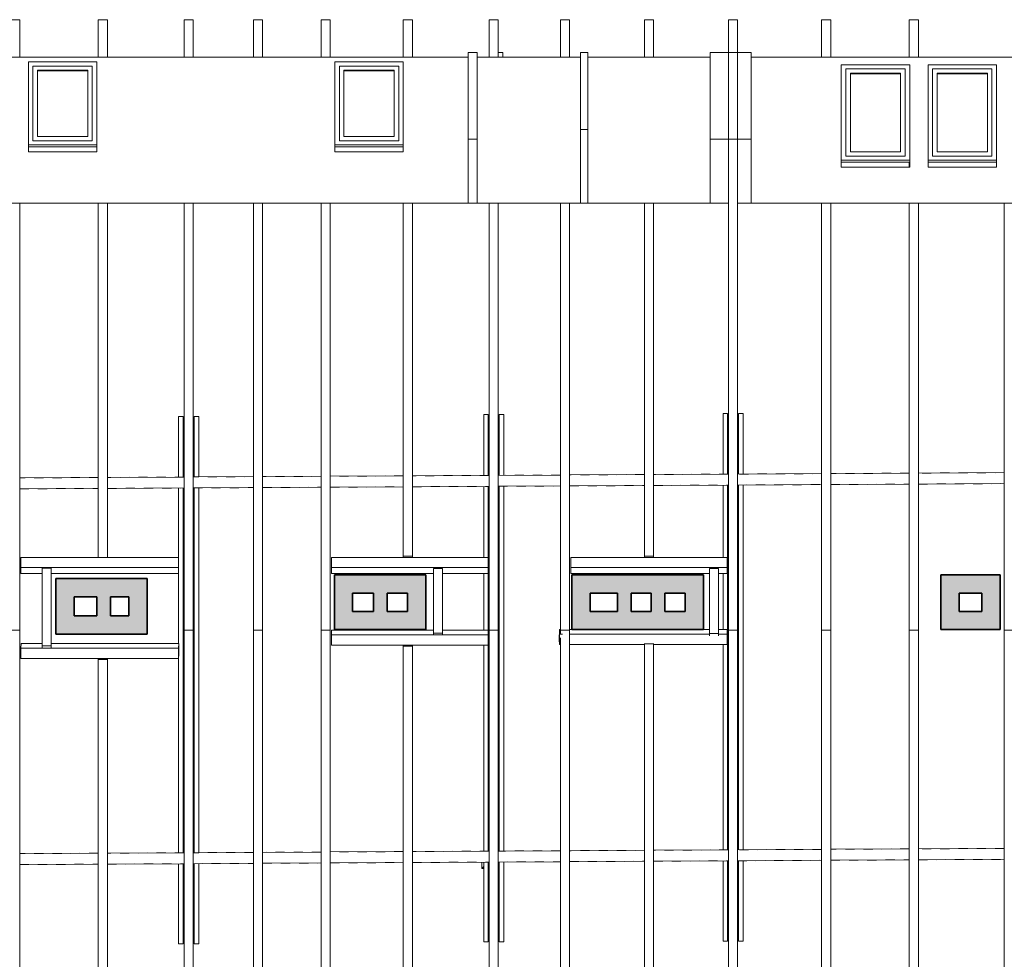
# Model space of a CAD drawing. Header units: metres. Extents: x -1.7 to 41.6, y -3.9 to 17.
# Tile 5 of 7: x 21.2 to 32, y 4.1 to 14.4. Entities that reach past the tile are written whole.
import ezdxf

# ---------------------------------------------------------------- set-up
doc = ezdxf.new("R2010")
doc.units = ezdxf.units.M
doc.linetypes.add('AV - Cerch_ 1 tecka 4mm', pattern=[0.006, 0.004, -0.001, 0, -0.001])
doc.layers.add('AV-SRAFY', color=7, linetype='Continuous', lineweight=35)
doc.layers.add('AV-STAVBA', color=7, linetype='Continuous', lineweight=18)

# ---------------------------------------------------------------- blocks, each defined once
blk = doc.blocks.new('SCO_Koncepční obdelníkový sloup - 170_170-1011282-Podkroví')
at = {"layer": 'AV-STAVBA'}
for p, q in [((-0.085, -0.085), (-0.085, -0.016)), ((-0.065, -0.065), (-0.085, -0.085)), ((-0.065, -0.085), (-0.085, -0.085)), ((-0.005, -0.085), (-0.015, -0.085))]:
    blk.add_line(p, q, dxfattribs=at)
blk = doc.blocks.new('SFR_Trám_dřevo - 120_160-1458925-Podkroví')
at = {"layer": 'AV-STAVBA', "linetype": 'AV - Cerch_ 1 tecka 4mm', "lineweight": 13}
for p, q in [((-1.68, 0.06), (-2.54, 0.06)), ((-0.74, 0.06), (-1.58, 0.06)), ((0.02, 0.06), (-0.64, 0.06)), ((0.76, 0.06), (0.12, 0.06)), ((1.66, 0.06), (0.86, 0.06)), ((2.6, 0.06), (1.76, 0.06)), ((3.38, 0.06), (2.7, 0.06)), ((4.3, 0.06), (3.48, 0.06)), ((5.22, 0.06), (4.4, 0.06)), ((6.24, 0.06), (5.32, 0.06)), ((7.2, 0.06), (6.34, 0.06)), ((8.24, 0.06), (7.3, 0.06)), ((-2.54, -0.06), (-1.68, -0.06)), ((-1.58, -0.06), (-0.74, -0.06)), ((-0.64, -0.06), (0.02, -0.06)), ((0.12, -0.06), (0.76, -0.06)), ((0.86, -0.06), (1.66, -0.06)), ((1.76, -0.06), (2.6, -0.06)), ((2.7, -0.06), (3.38, -0.06)), ((3.48, -0.06), (4.3, -0.06)), ((4.4, -0.06), (5.22, -0.06)), ((5.32, -0.06), (6.24, -0.06)), ((6.34, -0.06), (7.2, -0.06)), ((7.3, -0.06), (8.24, -0.06))]:
    blk.add_line(p, q, dxfattribs=at)
blk = doc.blocks.new('SFR_Trám_dřevo - 50_140-V4-Podkroví')
at = {"layer": 'AV-STAVBA', "linetype": 'AV - Cerch_ 1 tecka 4mm', "lineweight": 13}
for p, q in [((-2.225, 0.025), (-2.888, 0.025)), ((-2.888, 0.025), (-2.888, -0.025)), ((1.889, 0.025), (-2.105, 0.025)), ((2.888, 0.025), (2.01, 0.025)), ((2.888, -0.025), (2.888, 0.025)), ((-2.888, -0.025), (-2.225, -0.025)), ((-2.105, -0.025), (-0.401, -0.025)), ((-0.254, -0.025), (1.89, -0.025)), ((2.01, -0.025), (2.888, -0.025))]:
    blk.add_line(p, q, dxfattribs=at)
at = {"layer": 'AV-STAVBA'}
for p, q in [((-2.888, -0.025), (-2.888, 0.025)), ((-2.225, 0.025), (-2.888, 0.025)), ((1.889, 0.025), (-2.105, 0.025)), ((2.888, 0.025), (2.01, 0.025)), ((2.888, 0.025), (2.888, -0.025)), ((-2.225, -0.025), (-2.888, -0.025)), ((-0.401, -0.025), (-2.105, -0.025)), ((1.89, -0.025), (-0.254, -0.025)), ((2.888, -0.025), (2.01, -0.025))]:
    blk.add_line(p, q, dxfattribs=at)
blk = doc.blocks.new('SFR_Trám_dřevo - 50_140-1505649-Podkroví')
at = {"layer": 'AV-STAVBA', "linetype": 'AV - Cerch_ 1 tecka 4mm', "lineweight": 13}
for p, q in [((-2.06, 0.025), (1.935, 0.025)), ((2.055, 0.025), (2.109, 0.025))]:
    blk.add_line(p, q, dxfattribs=at)
at = {"layer": 'AV-STAVBA'}
for p, q in [((-2.06, 0.025), (1.935, 0.025)), ((2.055, 0.025), (2.109, 0.025))]:
    blk.add_line(p, q, dxfattribs=at)
blk = doc.blocks.new('SFR_Trám_dřevo - 50_140-V5-Podkroví')
at = {"layer": 'AV-STAVBA', "linetype": 'AV - Cerch_ 1 tecka 4mm', "lineweight": 13}
for p, q in [((-2.888, -0.025), (-2.888, 0.025)), ((-2.888, 0.025), (-2.226, 0.025)), ((-2.106, 0.025), (1.889, 0.025)), ((2.009, 0.025), (2.888, 0.025)), ((2.888, 0.025), (2.888, -0.025)), ((-2.226, -0.025), (-2.888, -0.025)), ((1.889, -0.025), (-2.106, -0.025)), ((2.888, -0.025), (2.009, -0.025))]:
    blk.add_line(p, q, dxfattribs=at)
at = {"layer": 'AV-STAVBA'}
for p, q in [((-2.888, -0.025), (-2.888, 0.025)), ((-2.888, 0.025), (-2.226, 0.025)), ((-2.106, 0.025), (1.889, 0.025)), ((2.009, 0.025), (2.888, 0.025)), ((2.888, 0.025), (2.888, -0.025)), ((-2.888, -0.025), (-2.226, -0.025)), ((-2.106, -0.025), (1.889, -0.025)), ((2.009, -0.025), (2.888, -0.025))]:
    blk.add_line(p, q, dxfattribs=at)
blk = doc.blocks.new('SFR_Trám_dřevo - 50_140-1439213-Podkroví')
at = {"layer": 'AV-STAVBA', "linetype": 'AV - Cerch_ 1 tecka 4mm', "lineweight": 13}
for p, q in [((-2.229, -0.025), (-2.181, -0.025)), ((-2.061, -0.025), (1.934, -0.025)), ((2.055, -0.025), (2.109, -0.025))]:
    blk.add_line(p, q, dxfattribs=at)
at = {"layer": 'AV-STAVBA'}
for p, q in [((-2.181, -0.025), (-2.229, -0.025)), ((1.934, -0.025), (-2.061, -0.025)), ((2.109, -0.025), (2.055, -0.025))]:
    blk.add_line(p, q, dxfattribs=at)
blk = doc.blocks.new('SFR_Trám_dřevo - 120_160-1458926-Podkroví')
at = {"layer": 'AV-STAVBA', "linetype": 'AV - Cerch_ 1 tecka 4mm', "lineweight": 13}
for p, q in [((-1.669, 0.06), (-2.529, 0.06)), ((-0.729, 0.06), (-1.569, 0.06)), ((0.031, 0.06), (-0.629, 0.06)), ((0.771, 0.06), (0.131, 0.06)), ((1.671, 0.06), (0.871, 0.06)), ((2.611, 0.06), (1.771, 0.06)), ((3.391, 0.06), (2.711, 0.06)), ((4.311, 0.06), (3.491, 0.06)), ((5.231, 0.06), (4.411, 0.06)), ((6.251, 0.06), (5.331, 0.06)), ((7.211, 0.06), (6.351, 0.06)), ((8.251, 0.06), (7.311, 0.06)), ((-2.529, -0.06), (-1.669, -0.06)), ((-1.569, -0.06), (-0.729, -0.06)), ((-0.629, -0.06), (0.031, -0.06)), ((0.131, -0.06), (0.771, -0.06)), ((0.871, -0.06), (1.671, -0.06)), ((1.771, -0.06), (2.611, -0.06)), ((2.711, -0.06), (3.391, -0.06)), ((3.491, -0.06), (4.311, -0.06)), ((4.411, -0.06), (5.231, -0.06)), ((5.331, -0.06), (6.251, -0.06)), ((6.351, -0.06), (7.211, -0.06)), ((7.311, -0.06), (8.251, -0.06))]:
    blk.add_line(p, q, dxfattribs=at)
blk = doc.blocks.new('SCO_Koncepční obdelníkový sloup_dřevo - 120_120-1437234-Podkroví')
at = {"layer": 'AV-STAVBA'}
for p, q in [((-0.06, 0.06), (-0.056, 0.056)), ((0.06, 0.06), (0.057, 0.057))]:
    blk.add_line(p, q, dxfattribs=at)
blk = doc.blocks.new('SFR_Trám_dřevo - 50_140-V6-Podkroví')
at = {"layer": 'AV-STAVBA', "linetype": 'AV - Cerch_ 1 tecka 4mm', "lineweight": 13}
for p, q in [((-2.222, 0.025), (-2.888, 0.025)), ((-2.888, 0.025), (-2.888, -0.025)), ((1.889, 0.025), (-2.102, 0.025)), ((2.888, 0.025), (2.013, 0.025)), ((2.888, -0.025), (2.888, 0.025)), ((-2.888, -0.025), (-2.222, -0.025)), ((-2.102, -0.025), (-1.322, -0.025)), ((-1.147, -0.025), (-0.526, -0.025)), ((-0.362, -0.025), (1.893, -0.025)), ((2.013, -0.025), (2.888, -0.025))]:
    blk.add_line(p, q, dxfattribs=at)
at = {"layer": 'AV-STAVBA'}
for p, q in [((-2.888, -0.025), (-2.888, 0.025)), ((-2.222, 0.025), (-2.888, 0.025)), ((1.889, 0.025), (-2.102, 0.025)), ((2.888, 0.025), (2.013, 0.025)), ((2.888, 0.025), (2.888, -0.025)), ((-2.222, -0.025), (-2.888, -0.025)), ((-1.322, -0.025), (-2.102, -0.025)), ((-0.526, -0.025), (-1.147, -0.025)), ((1.893, -0.025), (-0.362, -0.025)), ((2.888, -0.025), (2.013, -0.025))]:
    blk.add_line(p, q, dxfattribs=at)
blk = doc.blocks.new('SFR_Trám_dřevo - 50_140-1505650-Podkroví')
at = {"layer": 'AV-STAVBA', "linetype": 'AV - Cerch_ 1 tecka 4mm', "lineweight": 13}
for p, q in [((-2.057, 0.025), (1.935, 0.025)), ((2.058, 0.025), (2.109, 0.025))]:
    blk.add_line(p, q, dxfattribs=at)
at = {"layer": 'AV-STAVBA'}
for p, q in [((-2.057, 0.025), (1.935, 0.025)), ((2.058, 0.025), (2.109, 0.025))]:
    blk.add_line(p, q, dxfattribs=at)
blk = doc.blocks.new('SFR_Trám_dřevo - 50_140-V7-Podkroví')
at = {"layer": 'AV-STAVBA', "linetype": 'AV - Cerch_ 1 tecka 4mm', "lineweight": 13}
for p, q in [((-2.888, -0.025), (-2.888, 0.025)), ((-2.888, 0.025), (-2.223, 0.025)), ((-2.103, 0.025), (1.892, 0.025)), ((2.012, 0.025), (2.888, 0.025)), ((2.888, 0.025), (2.888, -0.025)), ((-2.223, -0.025), (-2.888, -0.025)), ((1.892, -0.025), (-2.103, -0.025)), ((2.888, -0.025), (2.012, -0.025))]:
    blk.add_line(p, q, dxfattribs=at)
at = {"layer": 'AV-STAVBA'}
for p, q in [((-2.888, -0.025), (-2.888, 0.025)), ((-2.888, 0.025), (-2.223, 0.025)), ((-2.103, 0.025), (1.892, 0.025)), ((2.012, 0.025), (2.888, 0.025)), ((2.888, 0.025), (2.888, -0.025)), ((-2.888, -0.025), (-2.223, -0.025)), ((-2.103, -0.025), (1.892, -0.025)), ((2.012, -0.025), (2.888, -0.025))]:
    blk.add_line(p, q, dxfattribs=at)
blk = doc.blocks.new('SFR_Trám_dřevo - 50_140-V8-Podkroví')
at = {"layer": 'AV-STAVBA', "linetype": 'AV - Cerch_ 1 tecka 4mm', "lineweight": 13}
for p, q in [((-2.229, -0.025), (-2.178, -0.025)), ((-2.058, -0.025), (1.935, -0.025)), ((2.058, -0.025), (2.109, -0.025))]:
    blk.add_line(p, q, dxfattribs=at)
at = {"layer": 'AV-STAVBA'}
for p, q in [((-2.178, -0.025), (-2.229, -0.025)), ((1.935, -0.025), (-2.058, -0.025)), ((2.109, -0.025), (2.058, -0.025))]:
    blk.add_line(p, q, dxfattribs=at)
blk = doc.blocks.new('SFR_Trám_dřevo - 50_140-V9-Podkroví')
at = {"layer": 'AV-STAVBA', "linetype": 'AV - Cerch_ 1 tecka 4mm', "lineweight": 13}
for p, q in [((-2.226, 0.025), (-2.888, 0.025)), ((-2.888, 0.025), (-2.888, -0.025)), ((1.889, 0.025), (-2.106, 0.025)), ((2.888, 0.025), (2.009, 0.025)), ((2.888, -0.025), (2.888, 0.025)), ((-2.888, -0.025), (-2.225, -0.025)), ((-2.105, -0.025), (-1.312, -0.025)), ((-1.137, -0.025), (-0.523, -0.025)), ((-0.36, -0.025), (1.89, -0.025)), ((2.01, -0.025), (2.888, -0.025))]:
    blk.add_line(p, q, dxfattribs=at)
at = {"layer": 'AV-STAVBA'}
for p, q in [((-2.888, -0.025), (-2.888, 0.025)), ((-2.226, 0.025), (-2.888, 0.025)), ((1.889, 0.025), (-2.106, 0.025)), ((2.888, 0.025), (2.009, 0.025)), ((2.888, 0.025), (2.888, -0.025)), ((-2.225, -0.025), (-2.888, -0.025)), ((-1.312, -0.025), (-2.105, -0.025)), ((-0.523, -0.025), (-1.137, -0.025)), ((1.89, -0.025), (-0.36, -0.025)), ((2.888, -0.025), (2.01, -0.025))]:
    blk.add_line(p, q, dxfattribs=at)
blk = doc.blocks.new('SFR_Trám_dřevo - 50_140-1505651-Podkroví')
at = {"layer": 'AV-STAVBA', "linetype": 'AV - Cerch_ 1 tecka 4mm', "lineweight": 13}
for p, q in [((-2.06, 0.025), (1.935, 0.025)), ((2.055, 0.025), (2.109, 0.025))]:
    blk.add_line(p, q, dxfattribs=at)
at = {"layer": 'AV-STAVBA'}
for p, q in [((-2.06, 0.025), (1.935, 0.025)), ((2.055, 0.025), (2.109, 0.025))]:
    blk.add_line(p, q, dxfattribs=at)
blk = doc.blocks.new('SFR_Trám_dřevo - 50_140-V10-Podkroví')
at = {"layer": 'AV-STAVBA', "linetype": 'AV - Cerch_ 1 tecka 4mm', "lineweight": 13}
for p, q in [((-2.888, -0.025), (-2.888, 0.025)), ((-2.888, 0.025), (-2.226, 0.025)), ((-2.106, 0.025), (1.889, 0.025)), ((2.009, 0.025), (2.888, 0.025)), ((2.888, 0.025), (2.888, -0.025)), ((-2.226, -0.025), (-2.888, -0.025)), ((1.889, -0.025), (-2.106, -0.025)), ((2.888, -0.025), (2.009, -0.025))]:
    blk.add_line(p, q, dxfattribs=at)
at = {"layer": 'AV-STAVBA'}
for p, q in [((-2.888, -0.025), (-2.888, 0.025)), ((-2.888, 0.025), (-2.226, 0.025)), ((-2.106, 0.025), (1.889, 0.025)), ((2.009, 0.025), (2.888, 0.025)), ((2.888, 0.025), (2.888, -0.025)), ((-2.888, -0.025), (-2.226, -0.025)), ((-2.106, -0.025), (1.889, -0.025)), ((2.009, -0.025), (2.888, -0.025))]:
    blk.add_line(p, q, dxfattribs=at)
blk = doc.blocks.new('SFR_Trám_dřevo - 50_140-V11-Podkroví')
at = {"layer": 'AV-STAVBA', "linetype": 'AV - Cerch_ 1 tecka 4mm', "lineweight": 13}
for p, q in [((-2.229, -0.025), (-2.181, -0.025)), ((-2.061, -0.025), (1.934, -0.025)), ((2.054, -0.025), (2.109, -0.025))]:
    blk.add_line(p, q, dxfattribs=at)
at = {"layer": 'AV-STAVBA'}
for p, q in [((-2.181, -0.025), (-2.229, -0.025)), ((1.934, -0.025), (-2.061, -0.025)), ((2.109, -0.025), (2.054, -0.025))]:
    blk.add_line(p, q, dxfattribs=at)
blk = doc.blocks.new('WI_1_střešní - 750x1000-1468822-Podkroví')
at = {"layer": 'AV-STAVBA'}
for p, q in [((18.53, 13.946), (18.53, 13.037)), ((19.28, 13.946), (18.53, 13.946)), ((19.28, 13.037), (19.28, 13.946)), ((18.58, 13.082), (18.58, 13.901)), ((18.58, 13.901), (19.23, 13.901)), ((19.23, 13.901), (18.58, 13.901)), ((18.58, 13.901), (18.58, 13.082)), ((18.63, 13.128), (18.63, 13.855)), ((18.63, 13.855), (19.18, 13.855)), ((19.18, 13.849), (18.63, 13.849)), ((19.18, 13.855), (19.18, 13.128)), ((19.23, 13.901), (19.23, 13.082)), ((19.23, 13.082), (19.23, 13.901)), ((19.23, 13.082), (18.58, 13.082)), ((18.58, 13.082), (19.23, 13.082)), ((19.18, 13.128), (18.63, 13.128)), ((18.53, 13.037), (19.28, 13.037)), ((18.53, 13.017), (18.53, 13.037)), ((19.28, 13.016), (18.53, 13.016)), ((19.28, 13.017), (19.28, 13.037))]:
    blk.add_line(p, q, dxfattribs=at)
blk = doc.blocks.new('WI_1_střešní - 750x1150-V21-Podkroví')
at = {"layer": 'AV-STAVBA'}
for p, q in [((30.23, 13.914), (30.23, 12.869)), ((30.98, 13.914), (30.23, 13.914)), ((30.98, 12.869), (30.98, 13.914)), ((30.28, 12.914), (30.28, 13.869)), ((30.28, 13.869), (30.93, 13.869)), ((30.93, 13.869), (30.28, 13.869)), ((30.28, 13.869), (30.28, 12.914)), ((30.33, 12.96), (30.33, 13.823)), ((30.33, 13.823), (30.88, 13.823)), ((30.88, 13.817), (30.33, 13.817)), ((30.88, 13.823), (30.88, 12.96)), ((30.93, 13.869), (30.93, 12.914)), ((30.93, 12.914), (30.93, 13.869)), ((30.88, 12.96), (30.33, 12.96)), ((30.23, 12.869), (30.98, 12.869)), ((30.23, 12.849), (30.23, 12.869)), ((30.98, 12.848), (30.23, 12.848)), ((30.93, 12.914), (30.28, 12.914)), ((30.28, 12.914), (30.93, 12.914)), ((30.98, 12.849), (30.98, 12.869))]:
    blk.add_line(p, q, dxfattribs=at)

msp = doc.modelspace()

# ---------------------------------------------------------------- hatches: boundary and pattern name
at = {"layer": 'AV-SRAFY', "lineweight": 18}
for points in [[(24.8796, 7.9286), (24.8796, 8.3286), (24.6796, 8.3286), (24.6796, 7.9286)], [(25.4796, 8.1286), (25.6796, 8.1286), (25.6796, 8.3286), (24.8796, 8.3286), (24.8796, 8.1286), (25.2596, 8.1286)], [(27.4796, 7.9286), (27.4796, 8.3286), (27.2796, 8.3286), (27.2796, 7.9286), (27.338, 7.9286)], [(28.7196, 8.1286), (28.7196, 8.3286), (27.4796, 8.3286), (27.4796, 8.1286), (28.5196, 8.1286)], [(31.5196, 7.9286), (31.5196, 8.3286), (31.3196, 8.3286), (31.3196, 7.9286)], [(31.7696, 8.1286), (31.9696, 8.1286), (31.9696, 8.3286), (31.5196, 8.3286), (31.5196, 8.1286)], [(21.8296, 7.8782), (21.8296, 8.2882), (21.6296, 8.2882), (21.6296, 7.8782)], [(22.6296, 8.0882), (22.6296, 8.2882), (21.8296, 8.2882), (21.8296, 8.0882), (22.4296, 8.0882)], [(22.2296, 7.8782), (22.2296, 8.0882), (22.0796, 8.0882), (22.0796, 7.8782)], [(22.6296, 7.6782), (22.6296, 8.0882), (22.4296, 8.0882), (22.4296, 7.6782)], [(25.2596, 7.9286), (25.2596, 8.1286), (25.1096, 8.1286), (25.1096, 7.9286)], [(25.6796, 7.7286), (25.6796, 8.1286), (25.4796, 8.1286), (25.4796, 7.7286)], [(27.9296, 7.9286), (27.9296, 8.1286), (27.7796, 8.1286), (27.7796, 7.9286)], [(28.2996, 7.9286), (28.2996, 8.1286), (28.1496, 8.1286), (28.1496, 7.9286)], [(28.7196, 7.7286), (28.7196, 8.1286), (28.5196, 8.1286), (28.5196, 7.7286)], [(31.9696, 7.7286), (31.9696, 8.1286), (31.7696, 8.1286), (31.7696, 7.7286)], [(21.9063, 7.6782), (22.4296, 7.6782), (22.4296, 7.8782), (21.6296, 7.8782), (21.6296, 7.6782)], [(25.4796, 7.7286), (25.4796, 7.9286), (24.6796, 7.9286), (24.6796, 7.7286)], [(27.2796, 7.7286), (28.5196, 7.7286), (28.5196, 7.9286), (27.2796, 7.9286)], [(31.7696, 7.7286), (31.7696, 7.9286), (31.3196, 7.9286), (31.3196, 7.7286)]]:
    msp.add_hatch(color=256, dxfattribs=at).paths.add_polyline_path(points)

# ---------------------------------------------------------------- linework, layer by layer
at = {"layer": 'AV-STAVBA'}
for p, q in [((21.1348, 14.4084), (21.2348, 14.4084)), ((21.2348, 14.4084), (21.2348, 13.9982)), ((22.0948, 14.4073), (22.1948, 14.4073)), ((22.0948, 14.4073), (22.0948, 13.9982)), ((22.1948, 14.4073), (22.1948, 13.9982)), ((23.0348, 14.4084), (23.1348, 14.4084)), ((23.0348, 14.4084), (23.0348, 13.9982)), ((23.1348, 14.4084), (23.1348, 13.9982)), ((23.7948, 14.4084), (23.8948, 14.4084)), ((23.7948, 14.4084), (23.7948, 13.9982)), ((23.8948, 14.4084), (23.8948, 13.9982)), ((24.5348, 14.4084), (24.6348, 14.4084)), ((24.5348, 14.4084), (24.5348, 13.9982)), ((24.6348, 14.4084), (24.6348, 13.9982)), ((25.4348, 14.4073), (25.5348, 14.4073)), ((25.4348, 14.4073), (25.4348, 13.9982)), ((25.5348, 14.4073), (25.5348, 13.9982)), ((26.3748, 14.4084), (26.4748, 14.4084)), ((26.3748, 14.4084), (26.3748, 13.9982)), ((26.4748, 14.4084), (26.4748, 13.9982)), ((27.1548, 14.4084), (27.2548, 14.4084)), ((27.1548, 14.4084), (27.1548, 13.9982)), ((27.2548, 14.4084), (27.2548, 13.9982)), ((28.0748, 14.4073), (28.1748, 14.4073)), ((28.0748, 14.4073), (28.0748, 13.9982)), ((28.1748, 14.4073), (28.1748, 13.9982)), ((28.9948, 14.4084), (29.0948, 14.4084)), ((28.9948, 14.4084), (28.9948, 7.7207)), ((29.0948, 14.4084), (29.0948, 7.7207)), ((30.0148, 14.4084), (30.1148, 14.4084)), ((30.0148, 14.4084), (30.0148, 13.9982)), ((30.1148, 14.4084), (30.1148, 13.9982)), ((30.9748, 14.4084), (31.0748, 14.4084)), ((30.9748, 14.4084), (30.9748, 13.9982)), ((31.0748, 14.4084), (31.0748, 13.9982)), ((26.1448, 14.0482), (26.2448, 14.0482)), ((26.1448, 12.3982), (26.1448, 14.0482)), ((26.2448, 14.0482), (26.2448, 12.3982)), ((26.4748, 14.0482), (26.5248, 14.0482)), ((26.5248, 14.0482), (26.5248, 13.9982)), ((27.3748, 14.0482), (27.4548, 14.0482)), ((27.3748, 12.3982), (27.3748, 14.0482)), ((27.4548, 14.0482), (27.4548, 12.3982)), ((28.7948, 14.0482), (29.2448, 14.0482)), ((28.7948, 12.3982), (28.7948, 14.0482)), ((29.2448, 14.0482), (29.2448, 12.3982)), ((26.1448, 13.9982), (20.4248, 13.9982)), ((27.3748, 13.9982), (26.2448, 13.9982)), ((28.7948, 13.9982), (27.4548, 13.9982)), ((32.8448, 13.9982), (29.2448, 13.9982)), ((27.4548, 13.2073), (27.3748, 13.2073)), ((26.2448, 13.0982), (26.1448, 13.0982)), ((29.2448, 13.0982), (28.7948, 13.0982)), ((21.3298, 12.9616), (21.3298, 13.0174)), ((22.0798, 12.9616), (21.3298, 12.9616)), ((22.0798, 13.0174), (22.0798, 12.9616)), ((24.6848, 12.9616), (24.6848, 13.0174)), ((25.4348, 12.9616), (24.6848, 12.9616)), ((25.4348, 13.0174), (25.4348, 12.9616)), ((30.2298, 12.7934), (30.2298, 12.8492)), ((30.9748, 12.848), (30.9748, 12.7934)), ((30.9798, 12.8492), (30.9798, 12.7934)), ((31.1798, 12.7934), (31.1798, 12.8492)), ((31.9298, 12.8492), (31.9298, 12.7934)), ((30.9798, 12.7934), (30.2298, 12.7934)), ((31.9298, 12.7934), (31.1798, 12.7934)), ((20.3148, 12.3982), (28.9948, 12.3982)), ((21.2348, 12.3982), (21.2348, 7.7207)), ((22.0948, 12.3982), (22.0948, 8.5174)), ((22.1948, 12.3982), (22.1948, 8.5174)), ((23.0348, 12.3982), (23.0348, 7.7207)), ((23.1348, 12.3982), (23.1348, 7.7207)), ((23.7948, 12.3982), (23.7948, 7.7207)), ((23.8948, 12.3982), (23.8948, 7.7207)), ((24.5348, 12.3982), (24.5348, 7.7207)), ((24.6348, 12.3982), (24.6348, 7.7207)), ((25.4348, 12.3982), (25.4348, 8.5342)), ((25.5348, 12.3982), (25.5348, 8.5342)), ((26.3748, 12.3982), (26.3748, 7.7207)), ((26.4748, 12.3982), (26.4748, 7.7207)), ((27.1548, 12.3982), (27.1548, 7.7207)), ((27.2548, 12.3982), (27.2548, 7.7207)), ((28.0748, 12.3982), (28.0748, 8.5342)), ((28.1748, 12.3982), (28.1748, 8.5342)), ((29.0948, 12.3982), (33.0148, 12.3982)), ((30.0148, 12.3982), (30.0148, 7.7207)), ((30.1148, 12.3982), (30.1148, 7.7207)), ((30.9748, 12.3982), (30.9748, 7.7207)), ((31.0748, 12.3982), (31.0748, 7.7207)), ((32.0148, 12.3982), (32.0148, 7.7207)), ((22.0948, 9.3946), (21.2348, 9.39)), ((23.0348, 9.3996), (22.1948, 9.3951)), ((23.7948, 9.4037), (23.1348, 9.4001)), ((24.5348, 9.4076), (23.8948, 9.4042)), ((25.4348, 9.4124), (24.6348, 9.4082)), ((26.3748, 9.4174), (25.5348, 9.413)), ((27.1548, 9.4216), (26.4748, 9.418)), ((28.0748, 9.4265), (27.2548, 9.4221)), ((28.9948, 9.4314), (28.1748, 9.4271)), ((30.0148, 9.4369), (29.0948, 9.432)), ((30.9748, 9.442), (30.1148, 9.4374)), ((32.0148, 9.4476), (31.0748, 9.4426)), ((22.0948, 9.2746), (21.2348, 9.27)), ((23.0348, 9.2796), (22.1948, 9.2751)), ((23.7948, 9.2837), (23.1348, 9.2801)), ((24.5348, 9.2876), (23.8948, 9.2842)), ((25.4348, 9.2924), (24.6348, 9.2882)), ((26.3748, 9.2974), (25.5348, 9.293)), ((27.1548, 9.3016), (26.4748, 9.298)), ((28.0748, 9.3065), (27.2548, 9.3021)), ((28.9948, 9.3114), (28.1748, 9.3071)), ((30.0148, 9.3169), (29.0948, 9.312)), ((30.9748, 9.322), (30.1148, 9.3174)), ((32.0148, 9.3276), (31.0748, 9.3226)), ((21.2475, 8.4077), (21.2476, 8.5174)), ((22.9748, 8.5174), (21.2476, 8.5174)), ((22.9748, 8.5174), (22.9747, 8.4077)), ((22.9751, 8.4523), (22.9748, 8.5174)), ((24.6475, 8.4077), (24.6475, 8.5174)), ((26.3621, 8.5174), (24.6475, 8.5174)), ((25.5348, 8.5342), (25.4348, 8.5342)), ((25.4348, 8.5342), (25.4348, 8.5174)), ((25.5348, 8.5174), (25.5348, 8.5342)), ((26.3621, 8.5174), (26.3621, 8.4077)), ((27.2675, 8.4077), (27.2675, 8.5174)), ((28.9821, 8.5174), (27.2675, 8.5174)), ((28.1748, 8.5342), (28.0748, 8.5342)), ((28.0748, 8.5342), (28.0748, 8.5174)), ((28.1748, 8.5174), (28.1748, 8.5342)), ((28.9821, 8.5174), (28.9821, 8.4077)), ((22.975, 8.3427), (22.9751, 8.4523)), ((21.2478, 8.3427), (21.2475, 8.4077)), ((22.9747, 8.4077), (21.2475, 8.4077)), ((21.2478, 8.3427), (21.4796, 8.3427)), ((21.4796, 8.4027), (21.5796, 8.4027)), ((21.4796, 8.4027), (21.4796, 7.5498)), ((21.5796, 8.4027), (21.5796, 7.5498)), ((21.5796, 8.3427), (22.975, 8.3427)), ((22.9747, 8.4077), (22.975, 8.3427)), ((24.6475, 8.3427), (24.6475, 8.4077)), ((26.3621, 8.4077), (24.6475, 8.4077)), ((24.6475, 8.3427), (25.7653, 8.3427)), ((25.7653, 8.3966), (25.8653, 8.3966)), ((25.7653, 8.3966), (25.7653, 7.6886)), ((25.8653, 8.3966), (25.8653, 7.6886)), ((25.8653, 8.3427), (26.3621, 8.3427)), ((26.3621, 8.4077), (26.3621, 8.3427)), ((27.2675, 8.3427), (27.2675, 8.4077)), ((28.9821, 8.4077), (27.2675, 8.4077)), ((27.2675, 8.3427), (28.7853, 8.3427)), ((28.7853, 8.3965), (28.8853, 8.3965)), ((28.7853, 8.3965), (28.7853, 7.6873)), ((28.8853, 8.3965), (28.8853, 7.6873)), ((28.8853, 8.3427), (28.9821, 8.3427)), ((28.9821, 8.4077), (28.9821, 8.3427)), ((21.2348, 7.7207), (21.1348, 7.7207)), ((21.1348, 7.7207), (21.2348, 7.7207)), ((21.2348, 7.7207), (21.2348, 0.6433)), ((23.1348, 7.7207), (23.0348, 7.7207)), ((23.0348, 7.7207), (23.0348, 0.6433)), ((23.0348, 7.7207), (23.1348, 7.7207)), ((23.1348, 7.7207), (23.1348, 0.6433)), ((23.8948, 7.7207), (23.7948, 7.7207)), ((23.7948, 7.7207), (23.7948, 0.6433)), ((23.7948, 7.7207), (23.8948, 7.7207)), ((23.8948, 7.7207), (23.8948, 0.6433)), ((24.6348, 7.7207), (24.5348, 7.7207)), ((24.5348, 7.7207), (24.5348, 0.6433)), ((24.5348, 7.7207), (24.6348, 7.7207)), ((24.6348, 7.7207), (24.6348, 1.0211)), ((24.6475, 7.6718), (24.6475, 7.7212)), ((25.7653, 7.7212), (24.6475, 7.7212)), ((24.6475, 7.5577), (24.6475, 7.6718)), ((26.3621, 7.6718), (24.6475, 7.6718)), ((25.8653, 7.6886), (25.7653, 7.6886)), ((25.7653, 7.6886), (25.7653, 7.6718)), ((26.3621, 7.7212), (25.8653, 7.7212)), ((25.8653, 7.6718), (25.8653, 7.6886)), ((26.3621, 7.7212), (26.3621, 7.6718)), ((26.3621, 7.6718), (26.3621, 7.5577)), ((26.4748, 7.7207), (26.3748, 7.7207)), ((26.3748, 7.7207), (26.3748, 0.6433)), ((26.3748, 7.7207), (26.4748, 7.7207)), ((26.4748, 7.7207), (26.4748, 0.6433)), ((27.1433, 7.7295), (27.1427, 7.6153)), ((27.1455, 7.68), (27.1433, 7.7295)), ((27.1548, 7.7295), (27.1433, 7.7295)), ((27.145, 7.5659), (27.1455, 7.68)), ((27.1792, 7.68), (27.1455, 7.68)), ((27.2548, 7.7207), (27.1548, 7.7207)), ((27.1548, 7.7207), (27.1548, 7.68)), ((27.1548, 7.7207), (27.2548, 7.7207)), ((27.2796, 7.7294), (27.2548, 7.7294)), ((27.2548, 7.7207), (27.2548, 0.6433)), ((28.7853, 7.6798), (27.2548, 7.68)), ((28.7853, 7.7293), (28.7196, 7.7293)), ((28.8853, 7.6873), (28.7853, 7.6873)), ((28.7853, 7.6873), (28.7853, 7.6606)), ((28.9798, 7.7292), (28.8853, 7.7293)), ((28.8853, 7.6598), (28.8853, 7.6873)), ((28.9821, 7.6798), (28.8853, 7.6798)), ((28.9798, 7.7292), (28.9821, 7.6798)), ((28.9821, 7.6798), (28.9815, 7.5657)), ((29.0948, 7.7207), (28.9948, 7.7207)), ((28.9948, 7.7207), (28.9948, 0.6433)), ((28.9948, 7.7207), (29.0948, 7.7207)), ((29.0948, 7.7207), (29.0948, 0.6433)), ((30.1148, 7.7207), (30.0148, 7.7207)), ((30.0148, 7.7207), (30.0148, 0.6433)), ((30.0148, 7.7207), (30.1148, 7.7207)), ((30.1148, 7.7207), (30.1148, 0.6433)), ((31.0748, 7.7207), (30.9748, 7.7207)), ((30.9748, 7.7207), (30.9748, 2.179)), ((30.9748, 7.7207), (31.0748, 7.7207)), ((31.0748, 7.7207), (31.0748, 2.179)), ((32.1148, 7.7207), (32.0148, 7.7207)), ((32.0148, 7.7207), (32.0148, 0.6433)), ((32.0148, 7.7207), (32.1148, 7.7207)), ((21.2475, 7.5266), (21.2499, 7.576)), ((21.4796, 7.5759), (21.2499, 7.576)), ((21.5796, 7.5498), (21.4796, 7.5498)), ((21.4796, 7.5498), (21.4796, 7.5286)), ((22.9762, 7.5755), (21.5796, 7.5759)), ((21.5796, 7.5289), (21.5796, 7.5498)), ((22.9762, 7.5755), (22.9738, 7.5261)), ((22.9768, 7.4614), (22.9762, 7.5755)), ((26.3621, 7.5577), (24.6475, 7.5577)), ((25.4348, 7.5577), (25.4348, 7.5454)), ((25.5348, 7.5454), (25.5348, 7.5577)), ((27.1427, 7.6153), (27.145, 7.5659)), ((27.1548, 7.5659), (27.145, 7.5659)), ((27.1548, 7.6389), (27.1548, 0.6433)), ((28.0748, 7.5658), (27.2548, 7.5659)), ((28.0748, 7.5771), (28.0748, 7.5731)), ((28.0748, 7.5731), (28.1748, 7.5731)), ((28.0748, 7.5731), (28.0748, 0.6433)), ((28.1748, 7.5731), (28.1748, 7.5776)), ((28.1748, 7.5731), (28.1748, 0.6433)), ((28.9815, 7.5657), (28.1748, 7.5658)), ((21.248, 7.4124), (21.2475, 7.5266)), ((22.9738, 7.5261), (21.2475, 7.5266)), ((22.9738, 7.5261), (22.9744, 7.4119)), ((22.9744, 7.4119), (22.9768, 7.4614)), ((25.4348, 7.5454), (25.5348, 7.5454)), ((25.4348, 7.5454), (25.4348, 2.179)), ((25.5348, 7.5454), (25.5348, 2.179)), ((22.9744, 7.4119), (21.248, 7.4124)), ((22.0948, 7.4122), (22.0948, 7.3998)), ((22.0948, 7.3998), (22.1948, 7.3998)), ((22.0948, 7.3998), (22.0948, 0.6507)), ((22.1948, 7.3998), (22.1948, 7.4122)), ((22.1948, 7.3998), (22.1948, 0.6507)), ((23.0348, 5.2845), (22.1948, 5.2801)), ((23.0248, 5.2848), (23.0348, 5.2848)), ((23.7948, 5.2886), (23.1348, 5.2851)), ((24.5348, 5.2926), (23.8948, 5.2891)), ((25.4348, 5.2974), (24.6348, 5.2931)), ((26.3748, 5.3024), (25.5348, 5.2979)), ((26.3649, 5.3059), (26.3748, 5.3059)), ((26.3649, 5.3023), (26.3649, 5.3059)), ((27.1548, 5.3066), (26.4748, 5.3029)), ((26.4748, 5.3059), (26.4849, 5.3059)), ((26.4849, 5.3059), (26.4849, 5.303)), ((28.0748, 5.3115), (27.2548, 5.3071)), ((28.9948, 5.3164), (28.1748, 5.312)), ((30.0148, 5.3218), (29.0948, 5.3169)), ((30.9748, 5.327), (30.1148, 5.3224)), ((32.0148, 5.3325), (31.0748, 5.3275)), ((22.0948, 5.2795), (21.2348, 5.2749)), ((25.4348, 5.1774), (24.6348, 5.1731)), ((26.3748, 5.1824), (25.5348, 5.1779)), ((27.1548, 5.1866), (26.4748, 5.1829)), ((28.0748, 5.1915), (27.2548, 5.1871)), ((28.9948, 5.1964), (28.1748, 5.192)), ((30.0148, 5.2018), (29.0948, 5.1969)), ((30.9748, 5.207), (30.1148, 5.2024)), ((32.0148, 5.2125), (31.0748, 5.2075)), ((22.0948, 5.1595), (21.2348, 5.1549)), ((23.0348, 5.1645), (22.1948, 5.1601)), ((23.7948, 5.1686), (23.1348, 5.1651)), ((23.1448, 5.1648), (23.1348, 5.1648)), ((24.5348, 5.1726), (23.8948, 5.1691))]:
    msp.add_line(p, q, dxfattribs=at)
at = {"layer": 'AV-STAVBA', "lineweight": 35}
for p, q in [((24.6796, 8.3286), (24.6796, 7.7286)), ((25.6796, 8.3286), (24.6796, 8.3286)), ((25.6796, 7.7286), (25.6796, 8.3286)), ((27.2796, 8.3286), (27.2796, 7.7286)), ((28.7196, 8.3286), (27.2796, 8.3286)), ((28.7196, 7.7286), (28.7196, 8.3286)), ((31.3196, 8.3286), (31.3196, 7.7286)), ((31.9696, 8.3286), (31.3196, 8.3286)), ((31.9696, 7.7286), (31.9696, 8.3286)), ((21.6296, 8.2882), (21.6296, 7.6782)), ((22.6296, 8.2882), (21.6296, 8.2882)), ((22.6296, 7.6782), (22.6296, 8.2882)), ((21.8296, 7.8782), (21.8296, 8.0882)), ((21.8296, 8.0882), (22.0796, 8.0882)), ((22.0796, 8.0882), (22.0796, 7.8782)), ((22.2296, 8.0882), (22.4296, 8.0882)), ((22.2296, 7.8782), (22.2296, 8.0882)), ((22.4296, 8.0882), (22.4296, 7.8782)), ((24.8796, 7.9286), (24.8796, 8.1286)), ((24.8796, 8.1286), (25.1096, 8.1286)), ((25.1096, 8.1286), (25.1096, 7.9286)), ((25.2596, 8.1286), (25.4796, 8.1286)), ((25.2596, 7.9286), (25.2596, 8.1286)), ((25.4796, 8.1286), (25.4796, 7.9286)), ((27.4796, 7.9286), (27.4796, 8.1286)), ((27.4796, 8.1286), (27.7796, 8.1286)), ((27.7796, 8.1286), (27.7796, 7.9286)), ((27.9296, 8.1286), (28.1496, 8.1286)), ((27.9296, 7.9286), (27.9296, 8.1286)), ((28.1496, 8.1286), (28.1496, 7.9286)), ((28.2996, 8.1286), (28.5196, 8.1286)), ((28.2996, 7.9286), (28.2996, 8.1286)), ((28.5196, 8.1286), (28.5196, 7.9286)), ((31.5196, 7.9286), (31.5196, 8.1286)), ((31.5196, 8.1286), (31.7696, 8.1286)), ((31.7696, 8.1286), (31.7696, 7.9286)), ((22.0796, 7.8782), (21.8296, 7.8782)), ((22.4296, 7.8782), (22.2296, 7.8782)), ((25.1096, 7.9286), (24.8796, 7.9286)), ((25.4796, 7.9286), (25.2596, 7.9286)), ((27.7796, 7.9286), (27.4796, 7.9286)), ((28.1496, 7.9286), (27.9296, 7.9286)), ((28.5196, 7.9286), (28.2996, 7.9286)), ((31.7696, 7.9286), (31.5196, 7.9286)), ((21.6296, 7.6782), (22.6296, 7.6782)), ((24.6796, 7.7286), (25.6796, 7.7286)), ((27.2796, 7.7286), (28.7196, 7.7286)), ((31.3196, 7.7286), (31.9696, 7.7286))]:
    msp.add_line(p, q, dxfattribs=at)

# ---------------------------------------------------------------- block references
at = {"layer": 'AV-STAVBA'}
for name, p in [('WI_1_střešní - 750x1000-1468822-Podkroví', (2.8, 0)), ('WI_1_střešní - 750x1000-1468822-Podkroví', (6.155, 0)), ('WI_1_střešní - 750x1150-V21-Podkroví', (0, 0)), ('WI_1_střešní - 750x1150-V21-Podkroví', (0.95, 0)), ('SCO_Koncepční obdelníkový sloup_dřevo - 120_120-1437234-Podkroví', (26.4249, 5.2459)), ('SCO_Koncepční obdelníkový sloup - 170_170-1011282-Podkroví', (26.3798, 5.1982))]:
    msp.add_blockref(name, p, dxfattribs=at)
for name, p, rotation in [('SFR_Trám_dřevo - 50_140-V4-Podkroví', (23.0001, 7.1743), 270), ('SFR_Trám_dřevo - 50_140-V5-Podkroví', (23.17, 7.1743), 269.9999999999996), ('SFR_Trám_dřevo - 50_140-V6-Podkroví', (26.3403, 7.1954), 270), ('SFR_Trám_dřevo - 50_140-V7-Podkroví', (26.5102, 7.1954), 269.9999999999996), ('SFR_Trám_dřevo - 50_140-V9-Podkroví', (28.9603, 7.2058), 270), ('SFR_Trám_dřevo - 50_140-V10-Podkroví', (29.1302, 7.2058), 269.9999999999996), ('SFR_Trám_dřevo - 50_140-1439213-Podkroví', (23.1698, 7.2194), 270), ('SFR_Trám_dřevo - 50_140-V8-Podkroví', (26.5099, 7.2405), 270), ('SFR_Trám_dřevo - 50_140-V11-Podkroví', (29.1299, 7.2509), 270), ('SFR_Trám_dřevo - 50_140-1505649-Podkroví', (23.0004, 7.2194), 269.9999999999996), ('SFR_Trám_dřevo - 50_140-1505650-Podkroví', (26.3405, 7.2405), 269.9999999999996), ('SFR_Trám_dřevo - 50_140-1505651-Podkroví', (28.9605, 7.2509), 269.9999999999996)]:
    msp.add_blockref(name, p, dxfattribs=dict(at, rotation=rotation))
at = {"layer": 'AV-STAVBA', "linetype": 'AV - Cerch_ 1 tecka 4mm', "lineweight": 13, "rotation": 0.3060913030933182}
for name, p in [('SFR_Trám_dřevo - 120_160-1458926-Podkroví', (23.7637, 9.3435)), ('SFR_Trám_dřevo - 120_160-1458925-Podkroví', (23.7747, 5.2285))]:
    msp.add_blockref(name, p, dxfattribs=at)

doc.saveas('drawing.dxf')
